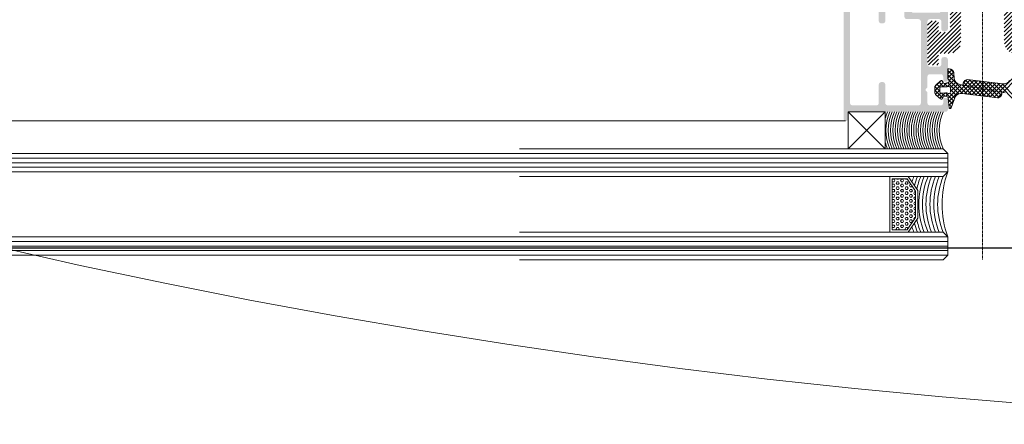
# Model space of a CAD drawing. Header units: millimetres. Extents: x -226731 to 126254, y -16359 to 60195.
# Tile 116 of 256: x -157997 to -157784, y 10462 to 10549. Entities that reach past the tile are written whole.
import ezdxf

# ---------------------------------------------------------------- set-up
doc = ezdxf.new("R2010")
doc.units = ezdxf.units.MM
doc.header["$LTSCALE"] = 0.1
doc.header["$MEASUREMENT"] = 0
doc.linetypes.add('CENTER', pattern=[2, 1.25, -0.25, 0.25, -0.25])
for name, color, linetype, lineweight in [('0_CCE_ FF_SIDE WALL SPRINKLER', 6, 'Continuous', 0), ('2_Centerline', 1, 'CENTER', 15), ('3_Hatch', 8, 'Continuous', 0), ('4. Glass', 140, 'Continuous', 15), ('SPRINKLER COVERAGE AREA', 1, 'Continuous', 9)]:
    doc.layers.add(name, color=color, linetype=linetype, lineweight=lineweight)
doc.layers.add('AREA LINE', color=3, linetype='Continuous', plot=False)
doc.layers.add('FIRE FIGHTING SERVICES', color=5, linetype='Continuous')

# ---------------------------------------------------------------- blocks, each defined once
blk = doc.blocks.new('*U430')
at = {"layer": '3_Hatch'}
h = blk.add_hatch(color=8, dxfattribs=at)
h.dxf.hatch_style = 1
h.paths.add_polyline_path([(-28.61, 57.99), (-28.61, 92.53), (-28.57, 92.71), (-28.46, 92.87), (-28.28, 92.98), (-28.1, 93.02), (-22.9, 93.02), (-22.7, 92.98), (-22.54, 92.87), (-22.44, 92.71), (-22.41, 92.53), (-22.41, 57.99), (-22.44, 57.83), (-22.54, 57.65), (-22.7, 57.54), (-22.9, 57.52), (-28.1, 57.52), (-28.28, 57.54), (-28.46, 57.65), (-28.57, 57.83)], flags=16)
h.paths.add_polyline_path([(-22.35, 38.09), (-22.41, 37.89), (-22.41, 33.9), (-22.44, 33.7), (-22.54, 33.54), (-22.7, 33.43), (-22.9, 33.41), (-28.1, 33.41), (-28.28, 33.43), (-28.46, 33.54), (-28.57, 33.7), (-28.61, 33.9), (-28.61, 55.6), (-28.57, 55.8), (-28.46, 55.96), (-28.28, 56.07), (-28.1, 56.11), (-22.9, 56.11), (-22.7, 56.07), (-22.54, 55.96), (-22.44, 55.8), (-22.41, 55.6), (-22.41, 51.61), (-22.35, 51.41), (-22.24, 51.26), (-22.1, 51.15), (-21.9, 51.12), (-21.49, 51.12), (-21.31, 51.15), (-21.15, 51.26), (-21.04, 51.41), (-21, 51.61), (-21, 55.6), (-20.95, 55.8), (-20.84, 55.96), (-20.69, 56.07), (-20.49, 56.11), (-17.36, 56.11), (-17.16, 56.07), (-16.98, 55.96), (-16.87, 55.8), (-16.85, 55.6), (-16.85, 52.5), (-16.81, 52.32), (-16.7, 52.16), (-16.54, 52.05), (-16.35, 52.01), (-13.79, 52.01), (-13.61, 51.96), (-13.45, 51.85), (-13.34, 51.7), (-13.3, 51.5), (-13.3, 33.9), (-13.34, 33.7), (-13.45, 33.54), (-13.61, 33.43), (-13.79, 33.41), (-20.49, 33.41), (-20.69, 33.43), (-20.84, 33.54), (-20.95, 33.7), (-21, 33.9), (-21, 37.89), (-21.04, 38.09), (-21.15, 38.26), (-21.31, 38.37), (-21.49, 38.4), (-21.9, 38.4), (-22.1, 38.37), (-22.24, 38.26)], flags=16)
h.paths.add_polyline_path([(-11.89, 36.23), (-12.2, 36.54), (-12.29, 36.66), (-12.29, 36.83), (-12.2, 36.96), (-11.89, 37.27), (-11.89, 39.59), (-11.85, 39.79), (-11.74, 39.96), (-11.58, 40.07), (-11.38, 40.09), (-9, 40.09), (-8.8, 40.07), (-8.65, 39.96), (-8.54, 39.79), (-8.49, 39.59), (-8.49, 38.99), (-8.42, 38.75), (-8.36, 38.68), (-8.31, 38.6), (-8.23, 38.57), (-8.16, 38.53), (-8.09, 38.49), (-8, 38.49), (-7.92, 38.49), (-7.85, 38.51), (-7.78, 38.55), (-7.7, 38.59), (-7.65, 38.64), (-7.59, 38.69), (-7.54, 38.77), (-7.5, 38.86), (-7.48, 38.99), (-7.48, 43.3), (-7.52, 43.49), (-7.63, 43.65), (-7.79, 43.76), (-8, 43.8), (-8.38, 43.8), (-8.58, 43.76), (-8.76, 43.65), (-8.84, 43.49), (-8.89, 43.3), (-8.89, 42.24), (-8.93, 42.06), (-9.04, 41.9), (-9.2, 41.79), (-9.38, 41.73), (-11.38, 41.73), (-11.58, 41.79), (-11.74, 41.9), (-11.85, 42.06), (-11.89, 42.24), (-11.89, 51.5), (-11.85, 51.7), (-11.74, 51.85), (-11.58, 51.96), (-11.38, 52.01), (-9.38, 52.01), (-9.2, 51.96), (-9.04, 51.85), (-8.93, 51.7), (-8.89, 51.5), (-8.89, 49.91), (-8.84, 49.71), (-8.76, 49.54), (-8.58, 49.43), (-8.38, 49.4), (-8, 49.4), (-7.79, 49.43), (-7.63, 49.54), (-7.52, 49.71), (-7.48, 49.91), (-7.48, 57.01), (-7.52, 57.21), (-7.63, 57.35), (-7.79, 57.46), (-8, 57.52), (-9.92, 57.52), (-10.12, 57.46), (-10.26, 57.35), (-10.37, 57.21), (-10.43, 57.01), (-10.37, 56.8), (-10.26, 56.66), (-10.12, 56.55), (-9.92, 56.51), (-9.38, 56.51), (-9.2, 56.46), (-9.04, 56.35), (-8.93, 56.2), (-8.89, 56), (-8.89, 53.91), (-8.93, 53.71), (-9.04, 53.55), (-9.2, 53.44), (-9.38, 53.4), (-14.95, 53.4), (-15.15, 53.44), (-15.29, 53.55), (-15.4, 53.71), (-15.44, 53.91), (-15.44, 56), (-15.4, 56.2), (-15.29, 56.35), (-15.15, 56.46), (-14.95, 56.51), (-14.36, 56.51), (-14.25, 56.55), (-14.16, 56.58), (-14.07, 56.64), (-14.01, 56.71), (-13.96, 56.79), (-13.94, 56.88), (-13.92, 56.97), (-13.92, 57.06), (-13.94, 57.13), (-13.96, 57.22), (-14.01, 57.3), (-14.07, 57.37), (-14.16, 57.43), (-14.25, 57.48), (-14.42, 57.52), (-20.49, 57.52), (-20.69, 57.54), (-20.84, 57.65), (-20.95, 57.83), (-21, 57.99), (-21, 92.53), (-20.95, 92.71), (-20.84, 92.87), (-20.69, 92.98), (-20.49, 93.02), (-16.5, 93.02), (-16.3, 93.06), (-16.15, 93.17), (-16.04, 93.35), (-15.99, 93.52), (-15.99, 93.92), (-16.04, 94.12), (-16.15, 94.28), (-16.3, 94.39), (-16.5, 94.41), (-29.51, 94.41), (-29.69, 94.39), (-29.85, 94.28), (-29.96, 94.12), (-30, 93.92), (-30, 30.48), (-29.96, 30.3), (-29.85, 30.13), (-29.69, 30.02), (-29.51, 30.01), (-29.3, 30.02), (-29.14, 30.13), (-29.05, 30.3), (-29.01, 30.48), (-29.01, 31.49), (-28.96, 31.69), (-28.85, 31.84), (-28.7, 31.95), (-28.5, 32), (-8, 32), (-7.79, 32.04), (-7.63, 32.15), (-7.52, 32.31), (-7.48, 32.49), (-7.48, 34.51), (-7.52, 34.69), (-7.63, 34.85), (-7.79, 34.96), (-8, 35), (-8.18, 34.96), (-8.34, 34.85), (-8.45, 34.69), (-8.49, 34.51), (-8.49, 33.9), (-8.54, 33.7), (-8.65, 33.54), (-8.8, 33.43), (-9, 33.41), (-11.38, 33.41), (-11.58, 33.43), (-11.74, 33.54), (-11.85, 33.7), (-11.89, 33.9)])
h = blk.add_hatch(dxfattribs=at)
h.set_pattern_fill('ANSI31', color=8, scale=5)
h.set_pattern_definition([(45, (-26191.7542, -15010.3187), (-0.441941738, 0.441941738), [])])
h.paths.add_polyline_path([(-9.5, 44.17), (-9.48, 44.32), (-9.39, 44.47), (-9.26, 44.54), (-9.11, 44.58), (-7.19, 44.58), (-7.06, 44.58), (-6.81, 44.59), (-6.57, 44.65), (-6.33, 44.72), (-6.11, 44.81), (-5.89, 44.92), (-5.69, 45.07), (-5.51, 45.22), (-5.34, 45.38), (-5.2, 45.58), (-5.05, 45.76), (-4.94, 45.98), (-4.85, 46.2), (-4.78, 46.44), (-4.72, 46.68), (-4.7, 46.94), (-4.69, 47.06), (-4.69, 59.37), (-4.67, 59.54), (-4.58, 59.66), (-4.45, 59.76), (-4.3, 59.77), (6.87, 59.77), (7.02, 59.81), (7.15, 59.9), (7.22, 60.03), (7.26, 60.19), (7.26, 62.39), (7.22, 62.53), (7.15, 62.66), (7.02, 62.75), (6.87, 62.77), (-6.61, 62.77), (-6.75, 62.75), (-6.88, 62.66), (-6.97, 62.53), (-6.99, 62.39), (-6.99, 49.57), (-7.03, 49.42), (-7.1, 49.28), (-7.25, 49.2), (-7.39, 49.17), (-9.11, 49.17), (-9.26, 49.2), (-9.39, 49.28), (-9.48, 49.42), (-9.5, 49.57), (-9.5, 51.29), (-9.51, 51.43), (-9.6, 51.56), (-9.73, 51.65), (-9.9, 51.67), (-11.49, 51.67), (-11.65, 51.65), (-11.78, 51.56), (-11.87, 51.43), (-11.89, 51.29), (-11.89, 42.45), (-11.87, 42.31), (-11.78, 42.2), (-11.65, 42.11), (-11.49, 42.07), (-9.9, 42.07), (-9.73, 42.11), (-9.6, 42.2), (-9.51, 42.31), (-9.5, 42.45)])
h = blk.add_hatch(dxfattribs=at)
h.set_pattern_fill('ANSI31', color=8, scale=5)
h.set_pattern_definition([(45, (-26191.7542, -14950.54475), (-0.441941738, 0.441941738), [])])
h.paths.add_polyline_path([(9.48, 44.32), (9.5, 44.17), (9.5, 42.45), (9.51, 42.31), (9.6, 42.2), (9.73, 42.11), (9.9, 42.07), (11.49, 42.07), (11.65, 42.11), (11.78, 42.2), (11.87, 42.31), (11.89, 42.45), (11.89, 51.29), (11.87, 51.43), (11.78, 51.56), (11.65, 51.65), (11.49, 51.67), (9.9, 51.67), (9.73, 51.65), (9.6, 51.56), (9.51, 51.43), (9.5, 51.29), (9.5, 49.57), (9.48, 49.42), (9.39, 49.28), (9.26, 49.2), (9.11, 49.17), (7.39, 49.17), (7.25, 49.2), (7.1, 49.28), (7.03, 49.42), (6.99, 49.57), (6.99, 62.39), (6.97, 62.53), (6.88, 62.66), (6.75, 62.75), (6.61, 62.77), (-6.87, 62.77), (-7.02, 62.75), (-7.15, 62.66), (-7.22, 62.53), (-7.26, 62.39), (-7.26, 60.19), (-7.22, 60.03), (-7.15, 59.9), (-7.02, 59.81), (-6.87, 59.77), (4.3, 59.77), (4.45, 59.76), (4.58, 59.66), (4.67, 59.54), (4.69, 59.37), (4.69, 47.06), (4.7, 46.94), (4.72, 46.68), (4.78, 46.44), (4.85, 46.2), (4.94, 45.98), (5.05, 45.76), (5.2, 45.58), (5.34, 45.38), (5.51, 45.22), (5.69, 45.07), (5.89, 44.92), (6.11, 44.81), (6.33, 44.72), (6.57, 44.65), (6.81, 44.59), (7.06, 44.58), (7.19, 44.58), (9.11, 44.58), (9.26, 44.54), (9.39, 44.47)])
at = {"layer": '2_Centerline', "color": 8, "ltscale": 0.25}
blk.add_line((0, 230.78), (0, 0), dxfattribs=at)
at = {"layer": '3_Hatch', "color": 8, "linetype": 'Continuous'}
for p, q in [((-7.48, 41.11), (-7.34, 41.26)), ((-7.48, 40.23), (-6.62, 41.09)), ((-6.14, 39.55), (-7.48, 40.9)), ((-7.48, 39.34), (-6.23, 40.59)), ((-6.21, 40.51), (-6.93, 41.23)), ((-10.3, 36.52), (-8.49, 38.34)), ((-10.28, 37.43), (-9.1, 38.61)), ((-8.39, 37.39), (-9.38, 38.37)), ((-8.51, 38.39), (-8.85, 38.73)), ((-7.65, 37.4), (-6.08, 38.98)), ((-3.29, 35.82), (-7.48, 40.01)), ((-4.3, 35.94), (-7.43, 39.07)), ((-7.23, 38.72), (-6.15, 39.79)), ((-6.94, 37.23), (-5.78, 38.4)), ((-4.12, 38.28), (-3.48, 38.92)), ((-3.3, 37.59), (-4.09, 38.39)), ((-3.83, 37.69), (-2.64, 38.88)), ((-2.21, 37.39), (-3.67, 38.85)), ((-3.08, 37.55), (-1.86, 38.78)), ((-1.13, 37.19), (-2.84, 38.9)), ((-2.34, 37.42), (-1.07, 38.68)), ((-0.04, 36.99), (-1.83, 38.78)), ((-1.59, 37.28), (-0.28, 38.59)), ((-0.85, 37.14), (0.5, 38.49)), ((1.05, 36.79), (-0.82, 38.65)), ((-0.1, 37), (1.29, 38.39)), ((2.13, 36.59), (0.19, 38.53)), ((0.64, 36.86), (2.08, 38.29)), ((3.22, 36.38), (1.2, 38.4)), ((3.62, 36.31), (7.3, 39.98)), ((4.37, 36.17), (7.37, 39.17)), ((-8.57, 34.91), (-10.3, 36.65)), ((-9.25, 36.47), (-10.26, 37.49)), ((-10.17, 35.78), (-9.25, 36.69)), ((-9.19, 37.3), (-9.86, 37.97)), ((-8.55, 37.4), (-7.71, 38.23)), ((-7.55, 37.43), (-8.26, 38.14)), ((-5.1, 35.87), (-7.51, 38.27)), ((-7.44, 34.96), (-4.58, 37.83)), ((-7.36, 34.16), (-3.83, 37.69)), ((-6.94, 36.35), (-5.28, 38.01)), ((-5.64, 35.52), (-6.94, 36.81)), ((-4.68, 35.96), (-3.08, 37.55)), ((-2.28, 35.69), (-4.38, 37.79)), ((-3.87, 35.89), (-2.34, 37.42)), ((-1.27, 35.57), (-3.3, 37.59)), ((-3.08, 35.79), (-1.59, 37.28)), ((-2.29, 35.69), (-0.85, 37.14)), ((-0.26, 35.44), (-2.21, 37.39)), ((-1.51, 35.6), (-0.1, 37)), ((0.74, 35.32), (-1.13, 37.19)), ((-0.72, 35.5), (0.64, 36.86)), ((1.75, 35.19), (-0.04, 36.99)), ((0.07, 35.4), (1.39, 36.72)), ((0.86, 35.31), (2.13, 36.58)), ((2.76, 35.07), (1.05, 36.79)), ((1.39, 36.72), (2.86, 38.2)), ((1.64, 35.21), (2.88, 36.45)), ((2.13, 36.58), (3.65, 38.1)), ((3.63, 35.09), (2.13, 36.59)), ((4.3, 36.18), (2.21, 38.28)), ((2.43, 35.11), (3.62, 36.31)), ((2.88, 36.45), (4.44, 38)), ((7.48, 33.88), (3.21, 38.15)), ((4.07, 35.53), (3.22, 36.38)), ((7.22, 35.03), (4.22, 38.03)), ((-9.71, 35.35), (-9.02, 36.04)), ((-9.23, 34.95), (-8.09, 36.08)), ((-8.16, 35.39), (-8.82, 36.04)), ((-6.21, 34.32), (-7.98, 36.09)), ((-7.91, 35.38), (-7.31, 35.98)), ((-6.46, 33.68), (-7.4, 34.63)), ((-7.28, 33.35), (-6.15, 34.49)), ((-5.97, 34.96), (-7.04, 36.04)), ((3.22, 35.01), (4.15, 35.95)), ((-6.7, 33.04), (-7.31, 33.65)), ((-7.06, 32.7), (-6.69, 33.06)), ((-19.53, 17.26, 0.02), (-19.43, 17.43, 0.02)), ((-19.43, 16.88, 0.02), (-19.53, 17.05, 0.02)), ((-19.11, 17.43, 0.02), (-19.43, 17.43, 0.02)), ((-18.95, 17.16, 0.02), (-19.11, 17.43, 0.02)), ((-19.11, 16.88, 0.02), (-18.95, 17.15, 0.02)), ((-18.47, 17.43, 0.02), (-18.52, 17.51, 0.02)), ((-18.16, 17.43, 0.02), (-18.48, 17.43, 0.02)), ((-18.16, 17.43, 0.02), (-18.11, 17.51, 0.02)), ((-17.68, 17.15, 0.02), (-17.52, 17.43, 0.02)), ((-17.52, 16.88, 0.02), (-17.68, 17.16, 0.02)), ((-17.21, 17.43, 0.02), (-17.53, 17.43, 0.02)), ((-17.05, 17.16, 0.02), (-17.2, 17.43, 0.02)), ((-17.2, 16.88, 0.02), (-17.05, 17.15, 0.02)), ((-16.57, 17.43, 0.02), (-16.61, 17.51, 0.02)), ((-16.26, 17.43, 0.02), (-16.57, 17.43, 0.02)), ((-16.25, 17.43, 0.02), (-16.24, 17.44, 0.02)), ((-19.53, 16.16, 0.02), (-19.43, 16.33, 0.02)), ((-19.43, 15.78, 0.02), (-19.53, 15.96, 0.02)), ((-19.53, 15.06, 0.02), (-19.43, 15.23, 0.02)), ((-19.11, 16.88, 0.02), (-19.43, 16.88, 0.02)), ((-19.11, 16.33, 0.02), (-19.43, 16.33, 0.02)), ((-19.11, 15.78, 0.02), (-19.43, 15.78, 0.02)), ((-19.11, 15.23, 0.02), (-19.43, 15.23, 0.02)), ((-18.95, 16.06, 0.02), (-19.11, 16.33, 0.02)), ((-19.11, 15.78, 0.02), (-18.95, 16.05, 0.02)), ((-18.95, 14.96, 0.02), (-19.11, 15.23, 0.02)), ((-19.11, 14.68, 0.02), (-18.95, 14.95, 0.02)), ((-18.63, 16.6, 0.02), (-18.47, 16.88, 0.02)), ((-18.47, 16.33, 0.02), (-18.63, 16.61, 0.02)), ((-18.63, 15.5, 0.02), (-18.47, 15.78, 0.02)), ((-18.47, 15.23, 0.02), (-18.63, 15.51, 0.02)), ((-18.16, 16.88, 0.02), (-18.48, 16.88, 0.02)), ((-18.16, 16.33, 0.02), (-18.48, 16.33, 0.02)), ((-18.16, 15.78, 0.02), (-18.48, 15.78, 0.02)), ((-18.16, 15.23, 0.02), (-18.48, 15.23, 0.02)), ((-18, 16.61, 0.02), (-18.16, 16.88, 0.02)), ((-18.16, 16.33, 0.02), (-18, 16.6, 0.02)), ((-18, 15.51, 0.02), (-18.16, 15.78, 0.02)), ((-18.16, 15.23, 0.02), (-18, 15.5, 0.02)), ((-17.68, 16.05, 0.02), (-17.52, 16.33, 0.02)), ((-17.52, 15.78, 0.02), (-17.68, 16.06, 0.02)), ((-17.68, 14.95, 0.02), (-17.52, 15.23, 0.02)), ((-17.52, 14.68, 0.02), (-17.68, 14.96, 0.02)), ((-17.21, 16.88, 0.02), (-17.53, 16.88, 0.02)), ((-17.21, 16.33, 0.02), (-17.53, 16.33, 0.02)), ((-17.21, 15.78, 0.02), (-17.53, 15.78, 0.02)), ((-17.21, 15.23, 0.02), (-17.53, 15.23, 0.02)), ((-17.05, 16.06, 0.02), (-17.2, 16.33, 0.02)), ((-17.2, 15.78, 0.02), (-17.05, 16.05, 0.02)), ((-17.05, 14.96, 0.02), (-17.2, 15.23, 0.02)), ((-17.2, 14.68, 0.02), (-17.05, 14.95, 0.02)), ((-16.73, 16.6, 0.02), (-16.57, 16.88, 0.02)), ((-16.57, 16.33, 0.02), (-16.73, 16.61, 0.02)), ((-16.73, 15.5, 0.02), (-16.57, 15.78, 0.02)), ((-16.57, 15.23, 0.02), (-16.73, 15.51, 0.02)), ((-16.26, 16.88, 0.02), (-16.57, 16.88, 0.02)), ((-16.26, 16.33, 0.02), (-16.57, 16.33, 0.02)), ((-16.26, 15.78, 0.02), (-16.57, 15.78, 0.02)), ((-16.26, 15.23, 0.02), (-16.57, 15.23, 0.02)), ((-16.09, 16.61, 0.02), (-16.25, 16.88, 0.02)), ((-16.25, 16.33, 0.02), (-16.09, 16.6, 0.02)), ((-16.09, 15.51, 0.02), (-16.25, 15.78, 0.02)), ((-16.25, 15.23, 0.02), (-16.09, 15.5, 0.02)), ((-15.78, 16.05, 0.02), (-15.62, 16.33, 0.02)), ((-15.62, 15.78, 0.02), (-15.78, 16.06, 0.02)), ((-15.78, 14.95, 0.02), (-15.62, 15.23, 0.02)), ((-15.62, 14.68, 0.02), (-15.78, 14.96, 0.02)), ((-15.48, 16.33, 0.02), (-15.62, 16.33, 0.02)), ((-15.3, 15.78, 0.02), (-15.62, 15.78, 0.02)), ((-15.3, 15.23, 0.02), (-15.62, 15.23, 0.02)), ((-15.3, 15.78, 0.02), (-15.21, 15.93, 0.02)), ((-15.14, 14.96, 0.02), (-15.3, 15.23, 0.02)), ((-15.3, 14.68, 0.02), (-15.14, 14.95, 0.02)), ((-19.43, 14.68, 0.02), (-19.53, 14.86, 0.02)), ((-19.53, 13.96, 0.02), (-19.43, 14.13, 0.02)), ((-19.43, 13.58, 0.02), (-19.53, 13.76, 0.02)), ((-19.53, 12.86, 0.02), (-19.43, 13.03, 0.02)), ((-19.11, 14.68, 0.02), (-19.43, 14.68, 0.02)), ((-19.11, 14.13, 0.02), (-19.43, 14.13, 0.02)), ((-19.11, 13.58, 0.02), (-19.43, 13.58, 0.02)), ((-19.11, 13.03, 0.02), (-19.43, 13.03, 0.02)), ((-18.95, 13.86, 0.02), (-19.11, 14.13, 0.02)), ((-19.11, 13.58, 0.02), (-18.95, 13.85, 0.02)), ((-18.95, 12.76, 0.02), (-19.11, 13.03, 0.02)), ((-18.63, 14.4, 0.02), (-18.47, 14.68, 0.02)), ((-18.47, 14.13, 0.02), (-18.63, 14.41, 0.02)), ((-18.63, 13.3, 0.02), (-18.47, 13.58, 0.02)), ((-18.47, 13.03, 0.02), (-18.63, 13.31, 0.02)), ((-18.16, 14.68, 0.02), (-18.48, 14.68, 0.02)), ((-18.16, 14.13, 0.02), (-18.48, 14.13, 0.02)), ((-18.16, 13.58, 0.02), (-18.48, 13.58, 0.02)), ((-18.16, 13.03, 0.02), (-18.48, 13.03, 0.02)), ((-18, 14.41, 0.02), (-18.16, 14.68, 0.02)), ((-18.16, 14.13, 0.02), (-18, 14.4, 0.02)), ((-18, 13.31, 0.02), (-18.16, 13.58, 0.02)), ((-18.16, 13.03, 0.02), (-18, 13.3, 0.02)), ((-17.68, 13.85, 0.02), (-17.52, 14.13, 0.02)), ((-17.52, 13.58, 0.02), (-17.68, 13.86, 0.02)), ((-17.68, 12.75, 0.02), (-17.52, 13.03, 0.02)), ((-17.21, 14.68, 0.02), (-17.53, 14.68, 0.02)), ((-17.21, 14.13, 0.02), (-17.53, 14.13, 0.02)), ((-17.21, 13.58, 0.02), (-17.53, 13.58, 0.02)), ((-17.21, 13.03, 0.02), (-17.53, 13.03, 0.02)), ((-17.05, 13.86, 0.02), (-17.2, 14.13, 0.02)), ((-17.2, 13.58, 0.02), (-17.05, 13.85, 0.02)), ((-17.05, 12.76, 0.02), (-17.2, 13.03, 0.02)), ((-16.73, 14.4, 0.02), (-16.57, 14.68, 0.02)), ((-16.57, 14.13, 0.02), (-16.73, 14.41, 0.02)), ((-16.73, 13.3, 0.02), (-16.57, 13.58, 0.02)), ((-16.57, 13.03, 0.02), (-16.73, 13.31, 0.02)), ((-16.26, 14.68, 0.02), (-16.57, 14.68, 0.02)), ((-16.26, 14.13, 0.02), (-16.57, 14.13, 0.02)), ((-16.26, 13.58, 0.02), (-16.57, 13.58, 0.02)), ((-16.26, 13.03, 0.02), (-16.57, 13.03, 0.02)), ((-16.09, 14.41, 0.02), (-16.25, 14.68, 0.02)), ((-16.25, 14.13, 0.02), (-16.09, 14.4, 0.02)), ((-16.09, 13.31, 0.02), (-16.25, 13.58, 0.02)), ((-16.25, 13.03, 0.02), (-16.09, 13.3, 0.02)), ((-15.78, 13.85, 0.02), (-15.62, 14.13, 0.02)), ((-15.62, 13.58, 0.02), (-15.78, 13.86, 0.02)), ((-15.78, 12.75, 0.02), (-15.62, 13.03, 0.02)), ((-15.3, 14.68, 0.02), (-15.62, 14.68, 0.02)), ((-15.3, 14.13, 0.02), (-15.62, 14.13, 0.02)), ((-15.3, 13.58, 0.02), (-15.62, 13.58, 0.02)), ((-15.3, 13.03, 0.02), (-15.62, 13.03, 0.02)), ((-15.14, 13.86, 0.02), (-15.3, 14.13, 0.02)), ((-15.3, 13.58, 0.02), (-15.14, 13.85, 0.02)), ((-15.14, 12.76, 0.02), (-15.3, 13.03, 0.02)), ((-14.82, 14.4, 0.02), (-14.66, 14.68, 0.02)), ((-14.66, 14.13, 0.02), (-14.82, 14.41, 0.02)), ((-14.82, 13.3, 0.02), (-14.66, 13.58, 0.02)), ((-14.66, 13.03, 0.02), (-14.82, 13.31, 0.02)), ((-14.47, 14.68, 0.02), (-14.67, 14.68, 0.02)), ((-14.47, 14.13, 0.02), (-14.67, 14.13, 0.02)), ((-14.47, 13.58, 0.02), (-14.67, 13.58, 0.02)), ((-14.47, 13.03, 0.02), (-14.67, 13.03, 0.02)), ((-19.43, 12.48, 0.02), (-19.53, 12.66, 0.02)), ((-19.53, 11.76, 0.02), (-19.43, 11.93, 0.02)), ((-19.43, 11.38, 0.02), (-19.53, 11.56, 0.02)), ((-19.53, 10.66, 0.02), (-19.43, 10.83, 0.02)), ((-19.11, 12.48, 0.02), (-19.43, 12.48, 0.02)), ((-19.11, 11.93, 0.02), (-19.43, 11.93, 0.02)), ((-19.11, 11.38, 0.02), (-19.43, 11.38, 0.02)), ((-19.11, 10.83, 0.02), (-19.43, 10.83, 0.02)), ((-19.11, 12.48, 0.02), (-18.95, 12.75, 0.02)), ((-18.95, 11.66, 0.02), (-19.11, 11.93, 0.02)), ((-19.11, 11.38, 0.02), (-18.95, 11.65, 0.02)), ((-18.95, 10.56, 0.02), (-19.11, 10.83, 0.02)), ((-18.63, 12.2, 0.02), (-18.47, 12.48, 0.02)), ((-18.47, 11.93, 0.02), (-18.63, 12.21, 0.02)), ((-18.63, 11.1, 0.02), (-18.47, 11.38, 0.02)), ((-18.47, 10.83, 0.02), (-18.63, 11.11, 0.02)), ((-18.16, 12.48, 0.02), (-18.48, 12.48, 0.02)), ((-18.16, 11.93, 0.02), (-18.48, 11.93, 0.02)), ((-18.16, 11.38, 0.02), (-18.48, 11.38, 0.02)), ((-18.16, 10.83, 0.02), (-18.48, 10.83, 0.02)), ((-18, 12.21, 0.02), (-18.16, 12.48, 0.02)), ((-18.16, 11.93, 0.02), (-18, 12.2, 0.02)), ((-18, 11.11, 0.02), (-18.16, 11.38, 0.02)), ((-18.16, 10.83, 0.02), (-18, 11.1, 0.02)), ((-17.52, 12.48, 0.02), (-17.68, 12.76, 0.02)), ((-17.68, 11.65, 0.02), (-17.52, 11.93, 0.02)), ((-17.52, 11.38, 0.02), (-17.68, 11.66, 0.02)), ((-17.68, 10.55, 0.02), (-17.52, 10.83, 0.02)), ((-17.21, 12.48, 0.02), (-17.53, 12.48, 0.02)), ((-17.21, 11.93, 0.02), (-17.53, 11.93, 0.02)), ((-17.21, 11.38, 0.02), (-17.53, 11.38, 0.02)), ((-17.21, 10.83, 0.02), (-17.53, 10.83, 0.02)), ((-17.2, 12.48, 0.02), (-17.05, 12.75, 0.02)), ((-17.05, 11.66, 0.02), (-17.2, 11.93, 0.02)), ((-17.2, 11.38, 0.02), (-17.05, 11.65, 0.02)), ((-17.05, 10.56, 0.02), (-17.2, 10.83, 0.02)), ((-16.73, 12.2, 0.02), (-16.57, 12.48, 0.02)), ((-16.57, 11.93, 0.02), (-16.73, 12.21, 0.02)), ((-16.73, 11.1, 0.02), (-16.57, 11.38, 0.02)), ((-16.57, 10.83, 0.02), (-16.73, 11.11, 0.02)), ((-16.26, 12.48, 0.02), (-16.57, 12.48, 0.02)), ((-16.26, 11.93, 0.02), (-16.57, 11.93, 0.02)), ((-16.26, 11.38, 0.02), (-16.57, 11.38, 0.02)), ((-16.26, 10.83, 0.02), (-16.57, 10.83, 0.02)), ((-16.09, 12.21, 0.02), (-16.25, 12.48, 0.02)), ((-16.25, 11.93, 0.02), (-16.09, 12.2, 0.02)), ((-16.09, 11.11, 0.02), (-16.25, 11.38, 0.02)), ((-16.25, 10.83, 0.02), (-16.09, 11.1, 0.02)), ((-15.62, 12.48, 0.02), (-15.78, 12.76, 0.02)), ((-15.78, 11.65, 0.02), (-15.62, 11.93, 0.02)), ((-15.62, 11.38, 0.02), (-15.78, 11.66, 0.02)), ((-15.78, 10.55, 0.02), (-15.62, 10.83, 0.02)), ((-15.3, 12.48, 0.02), (-15.62, 12.48, 0.02)), ((-15.3, 11.93, 0.02), (-15.62, 11.93, 0.02)), ((-15.3, 11.38, 0.02), (-15.62, 11.38, 0.02)), ((-15.3, 10.83, 0.02), (-15.62, 10.83, 0.02)), ((-15.3, 12.48, 0.02), (-15.14, 12.75, 0.02)), ((-15.14, 11.66, 0.02), (-15.3, 11.93, 0.02)), ((-15.3, 11.38, 0.02), (-15.14, 11.65, 0.02)), ((-15.14, 10.56, 0.02), (-15.3, 10.83, 0.02)), ((-14.82, 12.2, 0.02), (-14.66, 12.48, 0.02)), ((-14.66, 11.93, 0.02), (-14.82, 12.21, 0.02)), ((-14.82, 11.1, 0.02), (-14.66, 11.38, 0.02)), ((-14.66, 10.83, 0.02), (-14.82, 11.11, 0.02)), ((-14.47, 12.48, 0.02), (-14.67, 12.48, 0.02)), ((-14.47, 11.93, 0.02), (-14.67, 11.93, 0.02)), ((-14.47, 11.38, 0.02), (-14.67, 11.38, 0.02)), ((-14.47, 10.83, 0.02), (-14.67, 10.83, 0.02)), ((-19.43, 10.28, 0.02), (-19.53, 10.46, 0.02)), ((-19.53, 9.56, 0.02), (-19.43, 9.73, 0.02)), ((-19.43, 9.18, 0.02), (-19.53, 9.36, 0.02)), ((-19.53, 8.46, 0.02), (-19.43, 8.63, 0.02)), ((-19.11, 10.28, 0.02), (-19.43, 10.28, 0.02)), ((-19.11, 9.73, 0.02), (-19.43, 9.73, 0.02)), ((-19.11, 9.18, 0.02), (-19.43, 9.18, 0.02)), ((-19.11, 8.63, 0.02), (-19.43, 8.63, 0.02)), ((-19.11, 10.28, 0.02), (-18.95, 10.55, 0.02)), ((-18.95, 9.46, 0.02), (-19.11, 9.73, 0.02)), ((-19.11, 9.18, 0.02), (-18.95, 9.45, 0.02)), ((-18.95, 8.36, 0.02), (-19.11, 8.63, 0.02)), ((-18.63, 10, 0.02), (-18.47, 10.28, 0.02)), ((-18.47, 9.73, 0.02), (-18.63, 10.01, 0.02)), ((-18.63, 8.9, 0.02), (-18.47, 9.18, 0.02)), ((-18.47, 8.63, 0.02), (-18.63, 8.91, 0.02)), ((-18.16, 10.28, 0.02), (-18.48, 10.28, 0.02)), ((-18.16, 9.73, 0.02), (-18.48, 9.73, 0.02)), ((-18.16, 9.18, 0.02), (-18.48, 9.18, 0.02)), ((-18.16, 8.63, 0.02), (-18.48, 8.63, 0.02)), ((-18, 10.01, 0.02), (-18.16, 10.28, 0.02)), ((-18.16, 9.73, 0.02), (-18, 10, 0.02)), ((-18, 8.91, 0.02), (-18.16, 9.18, 0.02)), ((-18.16, 8.63, 0.02), (-18, 8.9, 0.02)), ((-17.52, 10.28, 0.02), (-17.68, 10.56, 0.02)), ((-17.68, 9.45, 0.02), (-17.52, 9.73, 0.02)), ((-17.52, 9.18, 0.02), (-17.68, 9.46, 0.02)), ((-17.68, 8.35, 0.02), (-17.52, 8.63, 0.02)), ((-17.21, 10.28, 0.02), (-17.53, 10.28, 0.02)), ((-17.21, 9.73, 0.02), (-17.53, 9.73, 0.02)), ((-17.21, 9.18, 0.02), (-17.53, 9.18, 0.02)), ((-17.21, 8.63, 0.02), (-17.53, 8.63, 0.02)), ((-17.2, 10.28, 0.02), (-17.05, 10.55, 0.02)), ((-17.05, 9.46, 0.02), (-17.2, 9.73, 0.02)), ((-17.2, 9.18, 0.02), (-17.05, 9.45, 0.02)), ((-17.05, 8.36, 0.02), (-17.2, 8.63, 0.02)), ((-16.73, 10, 0.02), (-16.57, 10.28, 0.02)), ((-16.57, 9.73, 0.02), (-16.73, 10.01, 0.02)), ((-16.73, 8.9, 0.02), (-16.57, 9.18, 0.02)), ((-16.57, 8.63, 0.02), (-16.73, 8.91, 0.02)), ((-16.26, 10.28, 0.02), (-16.57, 10.28, 0.02)), ((-16.26, 9.73, 0.02), (-16.57, 9.73, 0.02)), ((-16.26, 9.18, 0.02), (-16.57, 9.18, 0.02)), ((-16.26, 8.63, 0.02), (-16.57, 8.63, 0.02)), ((-16.09, 10.01, 0.02), (-16.25, 10.28, 0.02)), ((-16.25, 9.73, 0.02), (-16.09, 10, 0.02)), ((-16.09, 8.91, 0.02), (-16.25, 9.18, 0.02)), ((-16.25, 8.63, 0.02), (-16.09, 8.9, 0.02)), ((-15.62, 10.28, 0.02), (-15.78, 10.56, 0.02)), ((-15.78, 9.45, 0.02), (-15.62, 9.73, 0.02)), ((-15.62, 9.18, 0.02), (-15.78, 9.46, 0.02)), ((-15.78, 8.35, 0.02), (-15.62, 8.63, 0.02)), ((-15.3, 10.28, 0.02), (-15.62, 10.28, 0.02)), ((-15.3, 9.73, 0.02), (-15.62, 9.73, 0.02)), ((-15.3, 9.18, 0.02), (-15.62, 9.18, 0.02)), ((-15.3, 8.63, 0.02), (-15.62, 8.63, 0.02)), ((-15.3, 10.28, 0.02), (-15.14, 10.55, 0.02)), ((-15.14, 9.46, 0.02), (-15.3, 9.73, 0.02)), ((-15.3, 9.18, 0.02), (-15.14, 9.45, 0.02)), ((-15.14, 8.36, 0.02), (-15.3, 8.63, 0.02)), ((-14.82, 10, 0.02), (-14.66, 10.28, 0.02)), ((-14.66, 9.73, 0.02), (-14.82, 10.01, 0.02)), ((-14.82, 8.9, 0.02), (-14.66, 9.18, 0.02)), ((-14.74, 8.77, 0.02), (-14.82, 8.91, 0.02)), ((-14.47, 10.28, 0.02), (-14.67, 10.28, 0.02)), ((-14.47, 9.73, 0.02), (-14.67, 9.73, 0.02)), ((-14.47, 9.18, 0.02), (-14.67, 9.18, 0.02)), ((-19.43, 8.08, 0.02), (-19.53, 8.26, 0.02)), ((-19.53, 7.36, 0.02), (-19.43, 7.53, 0.02)), ((-19.43, 6.98, 0.02), (-19.53, 7.16, 0.02)), ((-19.11, 8.08, 0.02), (-19.43, 8.08, 0.02)), ((-19.11, 7.53, 0.02), (-19.43, 7.53, 0.02)), ((-19.11, 6.98, 0.02), (-19.43, 6.98, 0.02)), ((-19.11, 8.08, 0.02), (-18.95, 8.35, 0.02)), ((-18.95, 7.26, 0.02), (-19.11, 7.53, 0.02)), ((-19.11, 6.98, 0.02), (-18.95, 7.25, 0.02)), ((-18.63, 7.8, 0.02), (-18.47, 8.08, 0.02)), ((-18.47, 7.53, 0.02), (-18.63, 7.81, 0.02)), ((-18.63, 6.7, 0.02), (-18.47, 6.98, 0.02)), ((-18.52, 6.51, 0.02), (-18.63, 6.71, 0.02)), ((-18.16, 8.08, 0.02), (-18.48, 8.08, 0.02)), ((-18.16, 7.53, 0.02), (-18.48, 7.53, 0.02)), ((-18.16, 6.98, 0.02), (-18.48, 6.98, 0.02)), ((-18, 7.81, 0.02), (-18.16, 8.08, 0.02)), ((-18.16, 7.53, 0.02), (-18, 7.8, 0.02)), ((-18, 6.71, 0.02), (-18.16, 6.98, 0.02)), ((-18.11, 6.51, 0.02), (-18, 6.7, 0.02)), ((-17.52, 8.08, 0.02), (-17.68, 8.36, 0.02)), ((-17.68, 7.25, 0.02), (-17.52, 7.53, 0.02)), ((-17.52, 6.98, 0.02), (-17.68, 7.26, 0.02)), ((-17.21, 8.08, 0.02), (-17.53, 8.08, 0.02)), ((-17.21, 7.53, 0.02), (-17.53, 7.53, 0.02)), ((-17.21, 6.98, 0.02), (-17.53, 6.98, 0.02)), ((-17.2, 8.08, 0.02), (-17.05, 8.35, 0.02)), ((-17.05, 7.26, 0.02), (-17.2, 7.53, 0.02)), ((-17.2, 6.98, 0.02), (-17.05, 7.25, 0.02)), ((-16.73, 7.8, 0.02), (-16.57, 8.08, 0.02)), ((-16.57, 7.53, 0.02), (-16.73, 7.81, 0.02)), ((-16.73, 6.7, 0.02), (-16.57, 6.98, 0.02)), ((-16.61, 6.51, 0.02), (-16.73, 6.71, 0.02)), ((-16.26, 8.08, 0.02), (-16.57, 8.08, 0.02)), ((-16.26, 7.53, 0.02), (-16.57, 7.53, 0.02)), ((-16.26, 6.98, 0.02), (-16.57, 6.98, 0.02)), ((-16.09, 7.81, 0.02), (-16.25, 8.08, 0.02)), ((-16.25, 7.53, 0.02), (-16.09, 7.8, 0.02)), ((-16.12, 6.76, 0.02), (-16.25, 6.98, 0.02)), ((-15.62, 8.08, 0.02), (-15.78, 8.36, 0.02)), ((-15.74, 7.31, 0.02), (-15.62, 7.53, 0.02)), ((-15.3, 8.08, 0.02), (-15.62, 8.08, 0.02)), ((-15.59, 7.53, 0.02), (-15.62, 7.53, 0.02)), ((-15.3, 8.08, 0.02), (-15.14, 8.35, 0.02))]:
    blk.add_line(p, q, dxfattribs=at)
at = {"layer": '3_Hatch', "color": 8}
for p, q in [((-7.18, 41.26), (-7.48, 41.26)), ((-7.48, 41.26), (-7.48, 39.17)), ((-9.04, 38.66), (-10.02, 37.84)), ((-8.47, 38.28), (-8.57, 38.54)), ((-7.43, 38.29), (-8.15, 38.14)), ((-7.48, 39.17), (-7.23, 38.73)), ((-6.13, 39.35), (-6.18, 40.31)), ((4.38, 38.01), (-3.27, 38.95)), ((-10.3, 37.23), (-10.3, 36.23)), ((-9.25, 36.33), (-9.25, 37.12)), ((-8.93, 37.42), (-8.01, 37.37)), ((-7.72, 37.39), (-7.3, 37.48)), ((-6.94, 37.18), (-6.94, 36.27)), ((4.1, 36.22), (-4.9, 37.89)), ((-4.1, 37.74), (4.9, 36.07)), ((-10.02, 35.61), (-9.04, 34.79)), ((-8.01, 36.08), (-8.93, 36.03)), ((-8.57, 34.91), (-8.47, 35.24)), ((-7.3, 35.97), (-7.72, 36.06)), ((-7.43, 34.91), (-7.23, 32.8)), ((-6.78, 32.83), (-5.87, 35.22)), ((-4.38, 35.95), (3.27, 35.01)), ((-29.01, 32), (-21.01, 32)), ((-29.01, 24), (-29.01, 32)), ((-29.01, 32), (-21.01, 24)), ((-21.01, 32), (-29.01, 24)), ((-29.01, 24), (-29.01, 32)), ((-21.01, 32), (-21.01, 24)), ((-21.01, 24), (-21.01, 32)), ((-29.56, 30.01), (-1079.99, 30.01)), ((-21.01, 24), (-29.01, 24)), ((-1079.99, 23, 0), (-7.48, 23)), ((-1079.99, 22, 0), (-7.48, 22)), ((-1079.99, 21, 0), (-7.48, 21)), ((-1079.99, 20, 0), (-7.48, 20)), ((-1079.99, 19, 0), (-7.48, 19)), ((-20.03, 6.01, 0.02), (-20.03, 18.01, 0.02)), ((-19.53, 6.51, 0.02), (-19.53, 17.51, 0.02)), ((-19.53, 17.51, 0.02), (-16.29, 17.51, 0.02)), ((-16.29, 17.51, 0.02), (-14.47, 14.86, 0.02)), ((-16.03, 18.01, 0.02), (-13.97, 15.01, 0.02)), ((-13.97, 15.01, 0.02), (-13.97, 9.01, 0.02)), ((-14.47, 14.86, 0.02), (-14.47, 9.17, 0.02)), ((-14.47, 9.17, 0.02), (-16.29, 6.51, 0.02)), ((-13.97, 9.01, 0.02), (-16.03, 6.01, 0.02)), ((-16.29, 6.51, 0.02), (-19.53, 6.51, 0.02)), ((-1079.99, 5, 0), (-7.48, 5)), ((-1079.99, 4, 0), (-7.48, 4)), ((-1079.99, 3, 0), (-7.48, 3)), ((-1079.99, 2, 0), (-7.48, 2)), ((-1079.99, 1, 0), (-7.48, 1))]:
    blk.add_line(p, q, dxfattribs=at)
for centre, radius, start, end in [((-7.18, 40.26), 1, 2.9793, 90), ((-8.85, 38.43), 0.3, 22.2031, 130), ((-8.21, 38.43), 0.3, 210, 281.9731), ((-7.5, 38.58), 0.3, 281.9731, 29.6447), ((-4.63, 39.37), 1.5, 180.5805, 259.4803), ((-3.25, 38.05), 0.9, 91.0175, 200.2869), ((4.57, 39.5), 1.5, 262.7957, 329.961), ((-9.5, 37.23), 0.8, 130, 180), ((-9.5, 36.23), 0.8, 180, 230), ((-8.95, 37.12), 0.3, 86.8644, 180), ((-8.95, 36.33), 0.3, 180, 273.1356), ((-7.95, 38.46), 1.1, 266.8644, 281.9731), ((-7.24, 37.18), 0.3, 0, 101.9731), ((-7.24, 36.27), 0.3, 258.0269, 0), ((3.25, 35.91), 0.9, 271.0175, 20.2869), ((-8.85, 35.02), 0.3, 230, 337.7969), ((-8.04, 34.76), 0.635, 13.3802, 131.9125), ((-7.95, 34.99), 1.1, 78.0269, 93.1356), ((-4.57, 34.46), 1.5, 82.7957, 149.961), ((-11.77, 28, 0), 9.59, 155.3498, 164.5957), ((-11.27, 28, 0), 9.59, 155.3498, 204.6502), ((-10.77, 28, 0), 9.59, 155.3498, 204.6502), ((-10.27, 28, 0), 9.59, 155.3498, 204.6502), ((-9.77, 28, 0), 9.59, 155.3498, 204.6502), ((-9.27, 28, 0), 9.59, 155.3498, 204.6502), ((-8.77, 28, 0), 9.59, 155.3498, 204.6502), ((-8.27, 28, 0), 9.59, 155.3498, 204.6502), ((-7.77, 28, 0), 9.59, 155.3498, 204.6502), ((-7.27, 28, 0), 9.59, 155.3498, 204.6502), ((-6.77, 28, 0), 9.59, 155.3498, 204.6502), ((-6.27, 28, 0), 9.59, 155.3498, 204.6502), ((-5.77, 28, 0), 9.59, 155.3498, 204.6502), ((-5.27, 28, 0), 9.59, 155.3498, 204.6502), ((-4.77, 28, 0), 9.59, 155.3498, 204.6502), ((-4.27, 28, 0), 9.59, 155.3498, 204.6502), ((-3.77, 28, 0), 9.59, 155.3498, 204.6502), ((-3.27, 28, 0), 9.59, 155.3498, 204.6502), ((-2.77, 28, 0), 9.59, 155.3498, 204.6502), ((-2.27, 28, 0), 9.59, 155.3498, 204.6502), ((-1.77, 28, 0), 9.59, 155.3498, 204.6502), ((-1.27, 28, 0), 9.59, 155.3498, 204.6502), ((-0.77, 28, 0), 9.59, 155.3498, 204.6502), ((-0.27, 28, 0), 9.59, 155.3498, 204.6502), ((0.23, 28, 0), 9.59, 155.3498, 204.6502), ((-7.02, 32.96), 0.271, 217.2128, 329.9224), ((-11.77, 28, 0), 9.59, 195.4043, 204.6502), ((-0.39, 12.01, 0.02), 15.61, 157.4346, 161.9459), ((0.38, 12.01, 0.02), 15.61, 157.4346, 164.9477), ((1.07, 12.01, 0.02), 15.61, 157.4346, 167.7859), ((1.84, 12.01, 0.02), 15.61, 157.4346, 202.6117), ((2.65, 12.01, 0.02), 15.61, 157.4346, 202.6117), ((3.4, 12.01, 0.02), 15.61, 157.4346, 202.6117), ((4.26, 12.01, 0.02), 15.61, 157.4346, 202.6117), ((5.07, 12.01, 0.02), 15.61, 157.4346, 202.6117), ((5.92, 12, 0), 15.61, 157.4346, 202.6117), ((11.33, 12, 0.03), 20.07, 159.5887, 200.4113), ((1.07, 12.01, 0.02), 15.61, 192.2141, 202.6117), ((-0.39, 12.01, 0.02), 15.61, 198.0541, 202.6117), ((0.38, 12.01, 0.02), 15.61, 195.0523, 202.6117)]:
    blk.add_arc(centre, radius, start, end, dxfattribs=at)
at = {"layer": '4. Glass', "color": 8}
for p, q in [((-8.48, 24), (-100, 24)), ((-7.48, 23), (-8.48, 24)), ((-7.48, 19), (-7.48, 23)), ((-100, 18), (-8.48, 18)), ((-8.48, 18), (-7.48, 19)), ((-8.48, 6), (-100, 6)), ((-7.48, 5), (-8.48, 6)), ((-7.48, 1), (-7.48, 5)), ((-100, 0), (-8.48, 0)), ((-8.48, 0), (-7.48, 1))]:
    blk.add_line(p, q, dxfattribs=at)
blk = doc.blocks.new('A$C2AD535C3')
at = {"layer": 'SPRINKLER COVERAGE AREA', "color": 1}
blk.add_circle((0, 0), 2500, dxfattribs=at)
blk = doc.blocks.new('G$C3584CA52')
at = {"layer": '0_CCE_ FF_SIDE WALL SPRINKLER', "color": 240, "xscale": -0.6, "yscale": 0.6, "zscale": 0.6}
blk.add_blockref('A$C2AD535C3', (5355.33, -9259), dxfattribs=at)

msp = doc.modelspace()

# ---------------------------------------------------------------- linework, layer by layer
at = {"layer": 'AREA LINE', "color": 8}
msp.add_lwpolyline([(-164851.16, 10499.63), (-155388.73, 10499.63), (-155388.73, 11199.63), (-154208.69, 11199.63), (-154208.69, 10499.63), (-152367.94, 10499.63)], dxfattribs=at)

# ---------------------------------------------------------------- block references
at = {"layer": '3_Hatch', "color": 8}
msp.add_blockref('*U430', (-157788.7, 10497.02), dxfattribs=at)
at = {"layer": 'FIRE FIGHTING SERVICES'}
msp.add_blockref('G$C3584CA52', (-163018.33, 21220.5), dxfattribs=at)

doc.saveas('drawing.dxf')
